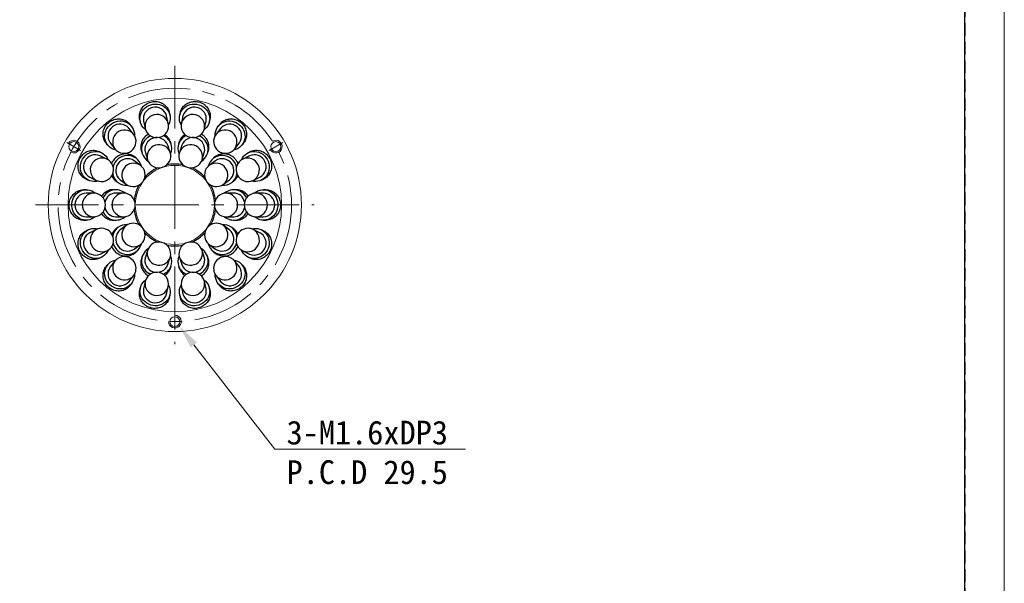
# Model space of a CAD drawing. Header units: millimetres. Extents: x -201 to 202, y 143 to 428.
# Tile 4 of 6: x 77 to 202, y 285 to 356. Entities that reach past the tile are written whole.
import ezdxf
from ezdxf import colors
from ezdxf.entities.mleader import LeaderData, LeaderLine
from ezdxf.math import Vec2, Vec3

# ---------------------------------------------------------------- set-up
doc = ezdxf.new("R2010")
doc.units = ezdxf.units.MM
doc.header["$LTSCALE"] = 0.25
doc.linetypes.add('CENTER', pattern=[50.8, 31.75, -6.35, 6.35, -6.35])
doc.linetypes.add('HIDDEN', pattern=[9.525, 6.35, -3.175])
for name, color, linetype, lineweight in [('BASE', 7, 'Continuous', 20), ('CENTER', 1, 'CENTER', 9), ('COVER', 7, 'Continuous', 20), ('DIMENSION', 6, 'Continuous', 9)]:
    doc.layers.add(name, color=color, linetype=linetype, lineweight=lineweight)
doc.layers.add('EMPTY LINE', color=252, linetype='Continuous', lineweight=0, plot=False)
doc.layers.add('FORM', color=7, linetype='Continuous')
doc.layers.add('PCB ASSY', color=7, linetype='Continuous')
doc.styles.add('VS Standard', font='msgothic.ttc', dxfattribs={"height": 3})

msp = doc.modelspace()

# ---------------------------------------------------------------- linework, layer by layer
at = {"layer": 'BASE'}
for centre, radius in [((96.622, 333.082), 16), ((96.622, 333.082), 13.5), ((83.848, 340.457), 0.625), ((109.396, 340.457), 0.625), ((96.622, 318.332), 0.625)]:
    msp.add_circle(centre, radius, dxfattribs=at)
for centre, start, end in [((83.848, 340.457), 240.72759, 150), ((109.396, 340.457), 209.99999, 120.72758), ((96.622, 318.332), 179.27241, 90)]:
    msp.add_arc(centre, 0.8, start, end, dxfattribs=at)
at = {"layer": 'CENTER'}
for p, q in [((96.622, 350.682), (96.622, 315.482)), ((96.622, 350.682), (96.622, 315.482)), ((82.982, 340.957), (84.714, 339.957)), ((110.262, 340.957), (108.53, 339.957)), ((79.022, 333.082), (114.222, 333.082)), ((79.022, 333.082), (114.222, 333.082)), ((96.622, 317.332), (96.622, 319.332))]:
    msp.add_line(p, q, dxfattribs=at)
msp.add_circle((96.622, 333.082), 14.75, dxfattribs=at)
at = {"layer": 'COVER'}
msp.add_circle((96.622, 333.082), 5, dxfattribs=at)
at = {"layer": 'EMPTY LINE'}
msp.add_line((201.5, 142.75), (201.5, 427.75), dxfattribs=at)
at = {"layer": 'FORM', "linetype": 'HIDDEN'}
msp.add_lwpolyline([(-196.5, 422.75), (196.5, 422.75), (196.5, 147.75), (-196.5, 147.75)], close=True, dxfattribs=at)
at = {"layer": 'FORM'}
msp.add_lwpolyline([(-196.5, 422.75), (-196.5, 147.75), (-78.5, 147.75), (-78.5, 159.75), (16.5, 159.75), (16.5, 177.25), (196.5, 177.25), (196.5, 422.75), (-196.5, 422.75)], close=True, dxfattribs=at)
at = {"layer": 'PCB ASSY'}
for p, q in [((92.179, 343.899), (92.25, 343.587)), ((92.664, 343.682), (92.874, 342.761)), ((95.799, 343.428), (95.589, 344.349)), ((96.003, 344.444), (95.932, 344.755)), ((97.312, 344.755), (97.241, 344.444)), ((97.655, 344.349), (97.445, 343.428)), ((100.37, 342.761), (100.58, 343.682)), ((100.994, 343.587), (101.065, 343.899)), ((91.392, 342.046), (90.803, 342.785)), ((90.873, 343.374), (90.931, 343.297)), ((91.135, 343.05), (90.936, 343.3)), ((102.441, 342.785), (101.852, 342.046)), ((102.308, 343.3), (102.109, 343.05)), ((95.538, 341.838), (95.339, 341.984)), ((87.926, 340.899), (88.125, 340.65)), ((88.457, 340.915), (89.046, 340.176)), ((92.393, 339.868), (92.489, 339.572)), ((96.039, 339.732), (95.747, 340.63)), ((96.151, 340.762), (96.055, 341.057)), ((97.189, 341.057), (97.093, 340.762)), ((97.497, 340.63), (97.205, 339.732)), ((100.755, 339.572), (100.851, 339.868)), ((104.198, 340.176), (104.787, 340.915)), ((105.119, 340.65), (105.318, 340.9)), ((87.353, 339.682), (87.066, 339.821)), ((88.02, 338.889), (87.169, 339.299)), ((91.727, 339.018), (91.475, 339.201)), ((92.242, 338.119), (91.477, 338.674)), ((92.893, 339.703), (93.185, 338.805)), ((100.059, 338.805), (100.351, 339.703)), ((101.767, 338.674), (101.002, 338.119)), ((101.769, 339.201), (101.517, 339.018)), ((106.075, 339.299), (105.224, 338.889)), ((106.178, 339.821), (105.891, 339.682)), ((85.395, 336.352), (85.683, 336.214)), ((85.867, 336.597), (86.719, 336.187)), ((89.714, 336.247), (90.478, 335.692)), ((102.766, 335.692), (103.53, 336.247)), ((106.525, 336.187), (107.377, 336.597)), ((107.561, 336.214), (107.849, 336.352)), ((85.407, 335.007), (85.088, 335.007)), ((89.173, 335.007), (88.862, 335.007)), ((89.213, 336.086), (89.464, 335.903)), ((103.78, 335.903), (104.031, 336.086)), ((104.382, 335.007), (104.071, 335.007)), ((108.156, 335.007), (107.837, 335.007)), ((86.352, 334.582), (85.407, 334.582)), ((90.118, 334.582), (89.173, 334.582)), ((104.071, 334.582), (103.126, 334.582)), ((105.884, 334.171), (105.725, 334.393)), ((107.837, 334.582), (106.892, 334.582)), ((83.258, 333.082), (83.122, 333.082)), ((83.258, 333.08), (83.122, 333.08)), ((85.088, 331.157), (85.407, 331.157)), ((85.407, 331.582), (86.352, 331.582)), ((88.862, 331.157), (89.173, 331.157)), ((89.173, 331.582), (90.118, 331.582)), ((103.126, 331.582), (104.071, 331.582)), ((104.071, 331.157), (104.382, 331.157)), ((106.892, 331.582), (107.837, 331.582)), ((107.837, 331.157), (108.156, 331.157)), ((85.683, 329.951), (85.395, 329.812)), ((86.719, 329.978), (85.867, 329.568)), ((89.464, 330.261), (89.212, 330.078)), ((90.478, 330.473), (89.714, 329.917)), ((103.53, 329.917), (102.766, 330.473)), ((104.031, 330.078), (103.78, 330.261)), ((107.377, 329.568), (106.525, 329.978)), ((107.849, 329.812), (107.561, 329.951)), ((91.477, 327.49), (92.242, 328.045)), ((101.002, 328.045), (101.767, 327.49)), ((87.065, 326.343), (87.353, 326.482)), ((87.169, 326.865), (88.02, 327.275)), ((91.476, 326.964), (91.727, 327.146)), ((92.489, 326.592), (92.393, 326.297)), ((93.185, 327.36), (92.893, 326.461)), ((95.747, 325.534), (96.039, 326.433)), ((97.205, 326.433), (97.497, 325.534)), ((100.351, 326.461), (100.059, 327.36)), ((100.851, 326.297), (100.755, 326.592)), ((101.517, 327.146), (101.769, 326.964)), ((105.224, 327.275), (106.075, 326.865)), ((105.891, 326.482), (106.178, 326.343)), ((88.125, 325.514), (87.926, 325.265)), ((89.046, 325.988), (88.457, 325.249)), ((96.055, 325.107), (96.151, 325.403)), ((97.093, 325.403), (97.189, 325.107)), ((104.787, 325.249), (104.198, 325.988)), ((105.318, 325.265), (105.119, 325.514)), ((90.803, 323.379), (91.392, 324.118)), ((101.852, 324.118), (102.441, 323.379)), ((90.936, 322.864), (91.135, 323.114)), ((92.25, 322.577), (92.179, 322.266)), ((92.874, 323.404), (92.664, 322.483)), ((95.589, 321.815), (95.799, 322.736)), ((97.445, 322.736), (97.655, 321.815)), ((100.58, 322.483), (100.37, 323.404)), ((101.065, 322.266), (100.994, 322.577)), ((102.109, 323.114), (102.308, 322.864)), ((95.932, 321.409), (96.003, 321.72)), ((97.241, 321.72), (97.312, 321.409))]:
    msp.add_line(p, q, dxfattribs=at)
at = {"layer": 'PCB ASSY', "flags": 128}
for points in [[(92.935, 342.561), (92.735, 342.73), (92.557, 342.93), (92.413, 343.154), (92.305, 343.397), (92.236, 343.652), (92.208, 343.915), (92.22, 344.181), (92.273, 344.442), (92.366, 344.695), (92.496, 344.933), (92.66, 345.152), (92.856, 345.346), (93.079, 345.513), (93.325, 345.647), (93.587, 345.746), (93.861, 345.809), (94.141, 345.833), (94.42, 345.819), (94.693, 345.766), (94.954, 345.676), (95.198, 345.55), (95.418, 345.392), (95.611, 345.204), (95.773, 344.991), (95.899, 344.758), (95.987, 344.508), (96.036, 344.248), (96.044, 343.983), (96.011, 343.719), (95.939, 343.461), (95.831, 343.223)], [(97.413, 343.223), (97.305, 343.461), (97.233, 343.719), (97.2, 343.983), (97.208, 344.248), (97.257, 344.508), (97.345, 344.758), (97.471, 344.991), (97.633, 345.204), (97.826, 345.392), (98.046, 345.55), (98.29, 345.676), (98.551, 345.766), (98.824, 345.819), (99.103, 345.833), (99.383, 345.809), (99.657, 345.746), (99.919, 345.647), (100.165, 345.513), (100.388, 345.346), (100.584, 345.152), (100.748, 344.933), (100.878, 344.695), (100.971, 344.442), (101.024, 344.181), (101.036, 343.915), (101.008, 343.652), (100.939, 343.397), (100.831, 343.154), (100.687, 342.93), (100.509, 342.73), (100.309, 342.561)], [(89.187, 340.023), (88.934, 340.088), (88.687, 340.191), (88.46, 340.331), (88.257, 340.502), (88.085, 340.702), (87.945, 340.927), (87.841, 341.172), (87.775, 341.43), (87.748, 341.698), (87.762, 341.969), (87.816, 342.238), (87.908, 342.498), (88.037, 342.745), (88.2, 342.972), (88.393, 343.175), (88.613, 343.351), (88.854, 343.494), (89.112, 343.602), (89.381, 343.673), (89.655, 343.705), (89.929, 343.697), (90.196, 343.651), (90.452, 343.565), (90.689, 343.443), (90.905, 343.288), (91.093, 343.101), (91.249, 342.888), (91.372, 342.653), (91.457, 342.401), (91.503, 342.137), (91.51, 341.875)], [(101.734, 341.875), (101.741, 342.137), (101.787, 342.401), (101.872, 342.653), (101.995, 342.888), (102.151, 343.101), (102.339, 343.288), (102.555, 343.443), (102.792, 343.565), (103.048, 343.651), (103.315, 343.697), (103.589, 343.705), (103.863, 343.673), (104.132, 343.602), (104.39, 343.494), (104.631, 343.351), (104.851, 343.175), (105.044, 342.972), (105.207, 342.745), (105.336, 342.498), (105.428, 342.238), (105.482, 341.969), (105.496, 341.698), (105.469, 341.43), (105.403, 341.172), (105.299, 340.927), (105.159, 340.702), (104.987, 340.502), (104.784, 340.331), (104.557, 340.191), (104.31, 340.088), (104.057, 340.023)], [(86.912, 336.109), (86.656, 336.058), (86.388, 336.044), (86.123, 336.071), (85.866, 336.138), (85.624, 336.243), (85.4, 336.385), (85.2, 336.56), (85.029, 336.765), (84.889, 336.995), (84.784, 337.245), (84.715, 337.51), (84.686, 337.785), (84.695, 338.063), (84.743, 338.338), (84.829, 338.605), (84.951, 338.859), (85.106, 339.092), (85.292, 339.302), (85.503, 339.482), (85.736, 339.63), (85.986, 339.742), (86.247, 339.816), (86.514, 339.85), (86.781, 339.843), (87.043, 339.796), (87.293, 339.71), (87.527, 339.586), (87.739, 339.427), (87.925, 339.237), (88.081, 339.019), (88.201, 338.786)], [(105.043, 338.786), (105.163, 339.019), (105.319, 339.237), (105.505, 339.427), (105.717, 339.586), (105.951, 339.71), (106.201, 339.796), (106.463, 339.843), (106.73, 339.85), (106.997, 339.816), (107.258, 339.742), (107.508, 339.63), (107.741, 339.482), (107.953, 339.302), (108.138, 339.092), (108.293, 338.859), (108.415, 338.605), (108.501, 338.338), (108.549, 338.063), (108.558, 337.785), (108.529, 337.51), (108.46, 337.245), (108.355, 336.995), (108.215, 336.765), (108.044, 336.56), (107.844, 336.385), (107.62, 336.243), (107.378, 336.138), (107.121, 336.071), (106.856, 336.044), (106.588, 336.058), (106.332, 336.109)], [(86.56, 331.597), (86.351, 331.439), (86.116, 331.31), (85.866, 331.22), (85.606, 331.169), (85.341, 331.158), (85.078, 331.189), (84.822, 331.26), (84.579, 331.37), (84.353, 331.517), (84.15, 331.696), (83.973, 331.906), (83.827, 332.14), (83.715, 332.394), (83.639, 332.664), (83.6, 332.942), (83.6, 333.223), (83.639, 333.501), (83.715, 333.77), (83.827, 334.024), (83.973, 334.259), (84.15, 334.468), (84.353, 334.648), (84.579, 334.794), (84.822, 334.904), (85.078, 334.975), (85.341, 335.006), (85.606, 334.996), (85.866, 334.945), (86.116, 334.854), (86.351, 334.725), (86.56, 334.568)], [(106.684, 334.568), (106.893, 334.725), (107.128, 334.854), (107.378, 334.945), (107.638, 334.996), (107.903, 335.006), (108.166, 334.975), (108.422, 334.904), (108.665, 334.794), (108.891, 334.648), (109.094, 334.468), (109.271, 334.259), (109.417, 334.024), (109.529, 333.77), (109.605, 333.501), (109.644, 333.223), (109.644, 332.942), (109.605, 332.664), (109.529, 332.394), (109.417, 332.14), (109.271, 331.906), (109.094, 331.696), (108.891, 331.517), (108.665, 331.37), (108.422, 331.26), (108.166, 331.189), (107.903, 331.158), (107.638, 331.169), (107.378, 331.22), (107.128, 331.31), (106.893, 331.439), (106.684, 331.597)], [(88.201, 327.378), (88.081, 327.145), (87.925, 326.928), (87.739, 326.737), (87.527, 326.578), (87.293, 326.454), (87.043, 326.368), (86.781, 326.321), (86.514, 326.314), (86.247, 326.348), (85.986, 326.422), (85.736, 326.534), (85.503, 326.682), (85.292, 326.862), (85.106, 327.072), (84.951, 327.306), (84.829, 327.559), (84.743, 327.826), (84.695, 328.102), (84.686, 328.38), (84.715, 328.654), (84.784, 328.919), (84.889, 329.169), (85.029, 329.399), (85.2, 329.604), (85.4, 329.779), (85.624, 329.921), (85.866, 330.026), (86.123, 330.093), (86.388, 330.12), (86.656, 330.106), (86.912, 330.055)], [(106.332, 330.055), (106.588, 330.106), (106.856, 330.12), (107.121, 330.093), (107.378, 330.026), (107.62, 329.921), (107.844, 329.779), (108.044, 329.604), (108.215, 329.399), (108.355, 329.169), (108.46, 328.919), (108.529, 328.654), (108.558, 328.38), (108.549, 328.102), (108.501, 327.826), (108.415, 327.559), (108.293, 327.306), (108.138, 327.072), (107.953, 326.862), (107.741, 326.682), (107.508, 326.534), (107.258, 326.422), (106.997, 326.348), (106.73, 326.314), (106.463, 326.321), (106.201, 326.368), (105.951, 326.454), (105.717, 326.578), (105.505, 326.737), (105.319, 326.928), (105.163, 327.145), (105.043, 327.378)], [(91.51, 324.289), (91.503, 324.028), (91.457, 323.764), (91.372, 323.511), (91.249, 323.276), (91.093, 323.063), (90.905, 322.877), (90.689, 322.721), (90.452, 322.599), (90.196, 322.514), (89.929, 322.467), (89.655, 322.459), (89.381, 322.491), (89.112, 322.562), (88.854, 322.67), (88.613, 322.814), (88.393, 322.989), (88.2, 323.192), (88.037, 323.42), (87.908, 323.666), (87.816, 323.926), (87.762, 324.195), (87.748, 324.466), (87.775, 324.734), (87.841, 324.993), (87.945, 325.237), (88.085, 325.462), (88.257, 325.662), (88.46, 325.834), (88.687, 325.973), (88.934, 326.077), (89.187, 326.141)], [(104.057, 326.141), (104.31, 326.077), (104.557, 325.973), (104.784, 325.834), (104.987, 325.662), (105.159, 325.462), (105.299, 325.237), (105.403, 324.993), (105.469, 324.734), (105.496, 324.466), (105.482, 324.195), (105.428, 323.926), (105.336, 323.666), (105.207, 323.42), (105.044, 323.192), (104.851, 322.989), (104.631, 322.814), (104.39, 322.67), (104.132, 322.562), (103.863, 322.491), (103.589, 322.459), (103.315, 322.467), (103.048, 322.514), (102.792, 322.599), (102.555, 322.721), (102.339, 322.877), (102.151, 323.063), (101.995, 323.276), (101.872, 323.511), (101.787, 323.764), (101.741, 324.028), (101.734, 324.289)], [(95.831, 322.942), (95.939, 322.703), (96.011, 322.445), (96.044, 322.181), (96.036, 321.916), (95.987, 321.656), (95.899, 321.407), (95.773, 321.173), (95.611, 320.96), (95.418, 320.772), (95.198, 320.614), (94.954, 320.489), (94.693, 320.399), (94.42, 320.346), (94.141, 320.331), (93.861, 320.356), (93.587, 320.418), (93.325, 320.518), (93.079, 320.652), (92.856, 320.818), (92.66, 321.012), (92.496, 321.231), (92.366, 321.469), (92.273, 321.722), (92.22, 321.984), (92.208, 322.249), (92.236, 322.512), (92.305, 322.768), (92.413, 323.01), (92.557, 323.234), (92.735, 323.435), (92.935, 323.603)], [(100.309, 323.603), (100.509, 323.435), (100.687, 323.234), (100.831, 323.01), (100.939, 322.768), (101.008, 322.512), (101.036, 322.249), (101.024, 321.984), (100.971, 321.722), (100.878, 321.469), (100.748, 321.231), (100.584, 321.012), (100.388, 320.818), (100.165, 320.652), (99.919, 320.518), (99.657, 320.418), (99.383, 320.356), (99.103, 320.331), (98.824, 320.346), (98.551, 320.399), (98.29, 320.489), (98.046, 320.614), (97.826, 320.772), (97.633, 320.96), (97.471, 321.173), (97.345, 321.407), (97.257, 321.656), (97.208, 321.916), (97.2, 322.181), (97.233, 322.445), (97.305, 322.703), (97.413, 322.942)]]:
    msp.add_lwpolyline(points, dxfattribs=at)
at = {"layer": 'PCB ASSY'}
for centre, radius, start, end in [((94.142, 343.946), 1.502, 15.57549, 190.13879), ((99.102, 343.946), 1.502, 349.86121, 164.42451), ((94.353, 343.025), 1.502, 15.57549, 190.13879), ((98.891, 343.025), 1.502, 349.86121, 164.42451), ((89.674, 341.794), 1.502, 41.28978, 215.85308), ((90.263, 341.056), 1.502, 41.28978, 215.85308), ((94.337, 343.094), 1.5, 192.85714, 12.85714), ((98.907, 343.094), 1.5, 167.14286, 347.14286), ((102.981, 341.056), 1.502, 324.14692, 138.71022), ((103.57, 341.794), 1.502, 324.14692, 138.71022), ((90.219, 341.111), 1.5, 218.57143, 38.57143), ((94.216, 340.138), 1.799, 111.46974, 238.01287), ((94.342, 340.099), 1.502, 20.71835, 195.28165), ((94.492, 340.224), 1.741, 336.49549, 67.70694), ((98.754, 340.223), 1.743, 112.35508, 203.44249), ((98.902, 340.099), 1.502, 344.71835, 159.28165), ((99.038, 340.139), 1.795, 301.69734, 68.82005), ((103.025, 341.111), 1.5, 141.42857, 321.42857), ((94.634, 339.2), 1.502, 20.71835, 195.28165), ((98.61, 339.2), 1.502, 344.71835, 159.28165), ((86.582, 337.917), 1.502, 67.00406, 241.56736), ((87.434, 337.507), 1.502, 67.00406, 241.56736), ((87.369, 337.538), 1.5, 244.28571, 64.28571), ((90.622, 337.499), 1.844, 15.29211, 167.27051), ((90.653, 337.419), 1.502, 56.71835, 231.28165), ((94.612, 339.268), 1.5, 198, 18), ((98.632, 339.268), 1.5, 162, 342), ((102.622, 337.499), 1.844, 12.72949, 164.70789), ((102.591, 337.419), 1.502, 308.71835, 123.28165), ((105.875, 337.538), 1.5, 115.71429, 295.71429), ((105.81, 337.507), 1.502, 298.43264, 112.99594), ((106.662, 337.917), 1.502, 298.43264, 112.99594), ((91.418, 336.863), 1.502, 56.71835, 231.28165), ((91.36, 336.905), 1.5, 234, 54), ((96.622, 333.082), 5.174, 114.84458, 137.15542), ((96.622, 333.082), 5.174, 78.84458, 101.15542), ((96.622, 333.082), 5.174, 42.84458, 65.15542), ((101.884, 336.905), 1.5, 126, 306), ((101.826, 336.863), 1.502, 308.71835, 123.28165), ((90.486, 337.311), 1.737, 189.88768, 275.56657), ((102.758, 337.311), 1.737, 264.43343, 350.11232), ((89.168, 333.239), 1.762, 48.95337, 155.58798), ((96.622, 333.082), 5.174, 150.84458, 173.15542), ((96.622, 333.082), 5.174, 6.84458, 29.15542), ((104.075, 333.237), 1.763, 24.4736, 130.98505), ((85.479, 333.082), 1.502, 92.71835, 267.28165), ((86.424, 333.082), 1.502, 92.71835, 267.28165), ((86.352, 333.082), 1.5, 270, 90), ((89.202, 333.153), 1.429, 91.18264, 167.78616), ((90.189, 333.082), 1.502, 92.71835, 267.28165), ((90.118, 333.082), 1.5, 270, 90), ((103.126, 333.082), 1.5, 90, 270), ((103.055, 333.082), 1.502, 272.71835, 87.28165), ((104.039, 333.149), 1.433, 12.32945, 88.70175), ((106.892, 333.082), 1.5, 90, 270), ((106.82, 333.082), 1.502, 272.71835, 87.28165), ((107.765, 333.082), 1.502, 272.71835, 87.28165), ((85.303, 333.082), 2.045, 180, 180.06535), ((89.205, 333.015), 1.433, 192.32945, 268.70175), ((96.622, 333.082), 5.174, 186.84458, 209.15542), ((96.622, 333.082), 5.174, 330.84458, 353.15542), ((104.042, 333.011), 1.429, 271.18264, 347.78616), ((89.169, 332.928), 1.763, 204.4736, 310.98505), ((104.076, 332.925), 1.762, 228.95337, 335.58798), ((87.434, 328.657), 1.502, 118.43264, 292.99594), ((87.369, 328.626), 1.5, 90, 115.71429), ((87.369, 328.626), 1.5, 295.71429, 90), ((90.486, 328.854), 1.737, 84.43343, 170.11232), ((90.653, 328.745), 1.502, 128.71835, 303.28165), ((91.418, 329.301), 1.502, 128.71835, 303.28165), ((91.36, 329.259), 1.5, 90, 126), ((91.36, 329.259), 1.5, 306, 90), ((101.884, 329.259), 1.5, 90, 234), ((101.826, 329.301), 1.502, 236.71835, 51.28165), ((102.591, 328.745), 1.502, 236.71835, 51.28165), ((101.884, 329.259), 1.5, 54, 90), ((102.758, 328.854), 1.737, 9.88768, 95.56657), ((105.875, 328.626), 1.5, 90, 244.28571), ((105.81, 328.657), 1.502, 247.00406, 61.56736), ((105.875, 328.626), 1.5, 64.28571, 90), ((86.582, 328.247), 1.502, 118.43264, 292.99594), ((96.622, 333.082), 5.174, 222.84458, 245.15542), ((96.622, 333.082), 5.174, 294.84458, 317.15542), ((106.662, 328.247), 1.502, 247.00406, 61.56736), ((90.622, 328.665), 1.844, 192.72949, 344.70789), ((94.206, 326.025), 1.795, 121.69734, 248.82005), ((94.612, 326.896), 1.5, 90, 162), ((94.612, 326.896), 1.5, 342, 90), ((96.622, 333.082), 5.174, 258.84458, 281.15542), ((98.632, 326.896), 1.5, 90, 198), ((98.632, 326.896), 1.5, 18, 90), ((99.028, 326.026), 1.799, 291.46974, 58.01287), ((102.622, 328.665), 1.844, 195.29211, 347.27051), ((90.219, 325.053), 1.5, 90, 141.42857), ((90.219, 325.053), 1.5, 321.42857, 90), ((94.342, 326.065), 1.502, 164.71835, 339.28165), ((94.634, 326.964), 1.502, 164.71835, 339.28165), ((94.49, 325.941), 1.743, 292.35508, 23.44249), ((98.752, 325.94), 1.741, 156.49549, 247.70694), ((98.61, 326.964), 1.502, 200.71835, 15.28165), ((98.902, 326.065), 1.502, 200.71835, 15.28165), ((103.025, 325.053), 1.5, 90, 218.57143), ((103.025, 325.053), 1.5, 38.57143, 90), ((89.674, 324.37), 1.502, 144.14692, 318.71022), ((90.263, 325.109), 1.502, 144.14692, 318.71022), ((102.981, 325.109), 1.502, 221.28978, 35.85308), ((103.57, 324.37), 1.502, 221.28978, 35.85308), ((94.337, 323.07), 1.5, 90, 167.14286), ((94.337, 323.07), 1.5, 347.14286, 90), ((98.907, 323.07), 1.5, 90, 192.85714), ((98.907, 323.07), 1.5, 12.85714, 90), ((94.142, 322.218), 1.502, 169.86121, 344.42451), ((94.353, 323.139), 1.502, 169.86121, 344.42451), ((98.891, 323.139), 1.502, 195.57549, 10.13879), ((99.102, 322.218), 1.502, 195.57549, 10.13879)]:
    msp.add_arc(centre, radius, start, end, dxfattribs=at)
for points, knots in [([(92.181, 343.899), (92.178, 343.91), (92.145, 344.017), (92.131, 344.235), (92.145, 344.541), (92.219, 344.847), (92.342, 345.135), (92.516, 345.403), (92.732, 345.639), (92.988, 345.839), (93.271, 345.994), (93.58, 346.103), (93.899, 346.161), (94.225, 346.166), (94.544, 346.119), (94.851, 346.02), (95.164, 345.863), (95.345, 345.706), (95.446, 345.619)], [0, 0, 0, 0, 0.0072909, 0.0712966, 0.1371564, 0.201204, 0.2671043, 0.3312308, 0.3972161, 0.4613515, 0.5273502, 0.5914243, 0.6573593, 0.7213884, 0.7872729, 0.8513321, 0.9172453, 1, 1, 1, 1]), ([(97.318, 344.754), (97.327, 344.799), (97.355, 344.945), (97.459, 345.175), (97.625, 345.438), (97.837, 345.668), (98.088, 345.862), (98.369, 346.011), (98.676, 346.113), (98.994, 346.164), (99.321, 346.163), (99.641, 346.11), (99.95, 346.004), (100.264, 345.84), (100.448, 345.679), (100.551, 345.589)], [0, 0, 0, 0, 0.0350626, 0.1146858, 0.1920727, 0.2716983, 0.3491833, 0.4289123, 0.5064433, 0.5862256, 0.6637012, 0.743428, 0.8208306, 0.9004778, 1, 1, 1, 1]), ([(95.446, 345.619), (95.516, 345.543), (95.658, 345.39), (95.81, 345.122), (95.902, 344.907), (95.922, 344.781), (95.927, 344.754)], [0, 0, 0, 0, 0.3032917, 0.6153705, 0.9186651, 1, 1, 1, 1]), ([(100.551, 345.589), (100.622, 345.512), (100.767, 345.355), (100.928, 345.082), (101.044, 344.788), (101.105, 344.484), (101.117, 344.182), (101.08, 343.991), (101.063, 343.899)], [0, 0, 0, 0, 0.1670358, 0.338916, 0.5059516, 0.6778331, 0.8448242, 1, 1, 1, 1]), ([(87.926, 340.9), (87.924, 340.902), (87.851, 340.979), (87.747, 341.162), (87.622, 341.445), (87.553, 341.749), (87.536, 342.064), (87.572, 342.379), (87.662, 342.689), (87.801, 342.979), (87.988, 343.246), (88.214, 343.479), (88.476, 343.673), (88.764, 343.822), (89.073, 343.922), (89.39, 343.97), (89.711, 343.965), (90.021, 343.908), (90.316, 343.798), (90.613, 343.63), (90.78, 343.465), (90.873, 343.374)], [0, 0, 0, 0, 0.0016384, 0.0569762, 0.1107377, 0.1660548, 0.2198794, 0.275262, 0.3291324, 0.3845664, 0.4384106, 0.4938194, 0.5476085, 0.6029583, 0.6567376, 0.7120739, 0.7659012, 0.821287, 0.875157, 0.9305904, 1, 1, 1, 1]), ([(102.312, 343.297), (102.363, 343.359), (102.478, 343.498), (102.706, 343.673), (102.978, 343.821), (103.277, 343.921), (103.589, 343.97), (103.911, 343.965), (104.227, 343.908), (104.533, 343.798), (104.846, 343.629), (105.03, 343.463), (105.132, 343.371)], [0, 0, 0, 0, 0.0780208, 0.1759724, 0.2767589, 0.3748151, 0.4757092, 0.5738626, 0.6748639, 0.7729853, 0.8739581, 1, 1, 1, 1]), ([(105.132, 343.371), (105.203, 343.292), (105.348, 343.131), (105.51, 342.852), (105.629, 342.551), (105.694, 342.24), (105.707, 341.922), (105.666, 341.612), (105.571, 341.315), (105.454, 341.075), (105.351, 340.949), (105.313, 340.904)], [0, 0, 0, 0, 0.1148643, 0.2330624, 0.3479259, 0.4661156, 0.5810642, 0.6993445, 0.814318, 0.9326325, 1, 1, 1, 1]), ([(93.289, 342.042), (93.242, 342.017), (93.1, 341.94), (92.894, 341.765), (92.679, 341.527), (92.509, 341.255), (92.387, 340.962), (92.317, 340.655), (92.302, 340.343), (92.329, 340.077), (92.381, 339.925), (92.4, 339.87)], [0, 0, 0, 0, 0.0615048, 0.1851936, 0.3088837, 0.4327825, 0.5566816, 0.680792, 0.804901, 0.9289294, 1, 1, 1, 1]), ([(96.05, 341.056), (96.025, 341.13), (95.966, 341.3), (95.802, 341.573), (95.633, 341.742), (95.538, 341.838)], [0, 0, 0, 0, 0.2513144, 0.5773584, 1, 1, 1, 1]), ([(97.917, 341.994), (97.843, 341.942), (97.682, 341.831), (97.478, 341.611), (97.31, 341.352), (97.214, 341.163), (97.191, 341.06), (97.19, 341.057)], [0, 0, 0, 0, 0.2200648, 0.4773565, 0.7346478, 0.9919356, 1, 1, 1, 1]), ([(100.337, 341.768), (100.256, 341.84), (100.141, 341.943), (100.004, 342.016), (99.963, 342.038)], [0, 0, 0, 0, 0.6972918, 1, 1, 1, 1]), ([(100.845, 339.87), (100.856, 339.899), (100.904, 340.024), (100.937, 340.261), (100.937, 340.57), (100.882, 340.88), (100.773, 341.176), (100.602, 341.485), (100.433, 341.666), (100.337, 341.768)], [0, 0, 0, 0, 0.0469554, 0.1978458, 0.3488101, 0.499776, 0.6511549, 0.8025336, 1, 1, 1, 1]), ([(85.398, 336.358), (85.349, 336.38), (85.207, 336.445), (85, 336.605), (84.784, 336.829), (84.61, 337.088), (84.481, 337.379), (84.402, 337.687), (84.374, 338.009), (84.4, 338.331), (84.478, 338.648), (84.605, 338.946), (84.779, 339.223), (84.994, 339.464), (85.246, 339.668), (85.523, 339.826), (85.823, 339.936), (86.132, 339.993), (86.446, 339.997), (86.749, 339.942), (86.958, 339.88), (87.055, 339.824), (87.064, 339.819)], [0, 0, 0, 0, 0.0281318, 0.0825105, 0.135366, 0.1897504, 0.2426732, 0.2971288, 0.3500803, 0.4045695, 0.4574812, 0.5119302, 0.5647932, 0.619189, 0.6720588, 0.7264587, 0.7793818, 0.8338379, 0.8867897, 0.9412793, 0.9941888, 1, 1, 1, 1]), ([(106.18, 339.818), (106.258, 339.853), (106.43, 339.93), (106.718, 339.987), (107.03, 339.999), (107.341, 339.956), (107.644, 339.859), (107.957, 339.703), (108.144, 339.542), (108.249, 339.453)], [0, 0, 0, 0, 0.1175221, 0.2597536, 0.3980409, 0.5403285, 0.6787916, 0.821267, 1, 1, 1, 1]), ([(91.472, 339.195), (91.423, 339.232), (91.292, 339.329), (91.045, 339.436), (90.746, 339.518), (90.432, 339.545), (90.116, 339.519), (89.805, 339.44), (89.51, 339.31), (89.239, 339.131), (88.998, 338.912), (88.801, 338.654), (88.679, 338.453), (88.638, 338.336), (88.633, 338.32)], [0, 0, 0, 0, 0.0554931, 0.1483409, 0.2411899, 0.3342024, 0.4272152, 0.5204213, 0.6136267, 0.7067803, 0.7999332, 0.892896, 0.985859, 1, 1, 1, 1]), ([(104.197, 338.95), (104.117, 339.023), (103.959, 339.17), (103.681, 339.337), (103.383, 339.458), (103.071, 339.528), (102.754, 339.544), (102.441, 339.508), (102.144, 339.415), (101.917, 339.31), (101.805, 339.221), (101.773, 339.195)], [0, 0, 0, 0, 0.1189038, 0.2378086, 0.3567035, 0.4755993, 0.5946681, 0.7137363, 0.8328642, 0.9519905, 1, 1, 1, 1]), ([(104.61, 338.329), (104.609, 338.331), (104.575, 338.435), (104.448, 338.655), (104.287, 338.843), (104.197, 338.95)], [0, 0, 0, 0, 0.0075361, 0.440793, 1, 1, 1, 1]), ([(108.249, 339.453), (108.322, 339.376), (108.47, 339.22), (108.64, 338.943), (108.768, 338.643), (108.845, 338.328), (108.87, 338.004), (108.842, 337.685), (108.762, 337.375), (108.633, 337.087), (108.458, 336.825), (108.242, 336.604), (108.035, 336.444), (107.895, 336.381), (107.846, 336.359)], [0, 0, 0, 0, 0.0855855, 0.1736524, 0.2592382, 0.3473066, 0.4328883, 0.5209475, 0.6066078, 0.6947482, 0.7804732, 0.8686865, 0.9543658, 1, 1, 1, 1]), ([(88.652, 336.778), (88.692, 336.697), (88.778, 336.522), (88.969, 336.295), (89.118, 336.144), (89.209, 336.089), (89.213, 336.087)], [0, 0, 0, 0, 0.2972577, 0.6413529, 0.9854434, 1, 1, 1, 1]), ([(104.03, 336.087), (104.106, 336.147), (104.262, 336.269), (104.448, 336.509), (104.563, 336.685), (104.599, 336.785), (104.599, 336.786)], [0, 0, 0, 0, 0.3181355, 0.6567303, 0.9953294, 1, 1, 1, 1]), ([(83.258, 333.082), (83.264, 333.196), (83.274, 333.417), (83.359, 333.738), (83.488, 334.032), (83.664, 334.303), (83.879, 334.536), (84.129, 334.73), (84.405, 334.877), (84.701, 334.97), (84.932, 335.011), (85.061, 335.004), (85.088, 335.002)], [0, 0, 0, 0, 0.1133729, 0.2190911, 0.3278717, 0.4336544, 0.5424986, 0.6483868, 0.7573453, 0.8632329, 0.9721983, 1, 1, 1, 1]), ([(88.862, 335.004), (88.849, 335.005), (88.735, 335.014), (88.517, 334.979), (88.22, 334.894), (87.939, 334.755), (87.686, 334.568), (87.49, 334.375), (87.398, 334.234), (87.364, 334.183)], [0, 0, 0, 0, 0.02195651, 0.19718772, 0.37243942, 0.54769324, 0.72342007, 0.89914687, 1, 1, 1, 1]), ([(105.725, 334.393), (105.651, 334.468), (105.502, 334.619), (105.237, 334.794), (104.951, 334.92), (104.663, 334.995), (104.471, 335.001), (104.382, 335.004)], [0, 0, 0, 0, 0.2053341, 0.4106678, 0.6160132, 0.821356, 1, 1, 1, 1]), ([(108.156, 335.001), (108.189, 335.003), (108.326, 335.01), (108.562, 334.966), (108.857, 334.868), (109.159, 334.707), (109.337, 334.545), (109.436, 334.454)], [0, 0, 0, 0, 0.0708139, 0.2906888, 0.5043636, 0.7242198, 1, 1, 1, 1]), ([(109.436, 334.454), (109.506, 334.376), (109.646, 334.217), (109.804, 333.937), (109.918, 333.632), (109.981, 333.315), (109.993, 332.988), (109.952, 332.666), (109.859, 332.354), (109.718, 332.065), (109.532, 331.803), (109.309, 331.578), (109.051, 331.395), (108.77, 331.259), (108.471, 331.181), (108.263, 331.148), (108.158, 331.158), (108.156, 331.158)], [0, 0, 0, 0, 0.0703182, 0.1426741, 0.2129927, 0.2853536, 0.3556183, 0.4279226, 0.4981563, 0.570424, 0.6407086, 0.7130276, 0.7833784, 0.8557698, 0.9261084, 0.9984918, 1, 1, 1, 1]), ([(85.088, 331.164), (85.05, 331.162), (84.912, 331.156), (84.671, 331.201), (84.379, 331.299), (84.103, 331.451), (83.858, 331.648), (83.645, 331.887), (83.474, 332.158), (83.349, 332.458), (83.272, 332.767), (83.262, 332.979), (83.258, 333.08)], [0, 0, 0, 0, 0.0400963, 0.1458534, 0.2546727, 0.3605183, 0.4694263, 0.5753947, 0.6844361, 0.7903997, 0.8994422, 1, 1, 1, 1]), ([(87.363, 331.978), (87.372, 331.963), (87.435, 331.855), (87.593, 331.685), (87.833, 331.478), (88.106, 331.32), (88.398, 331.212), (88.654, 331.159), (88.809, 331.163), (88.862, 331.164)], [0, 0, 0, 0, 0.0292718, 0.2051054, 0.3809396, 0.5570662, 0.7331911, 0.9091871, 1, 1, 1, 1]), ([(104.382, 331.164), (104.43, 331.163), (104.58, 331.158), (104.831, 331.209), (105.123, 331.312), (105.396, 331.469), (105.639, 331.672), (105.805, 331.85), (105.874, 331.967), (105.889, 331.992)], [0, 0, 0, 0, 0.08222693, 0.2560279, 0.42983124, 0.60402993, 0.77822938, 0.95281232, 1, 1, 1, 1]), ([(89.216, 330.073), (89.165, 330.036), (89.03, 329.94), (88.852, 329.735), (88.715, 329.539), (88.665, 329.412), (88.653, 329.383)], [0, 0, 0, 0, 0.21310107, 0.55448053, 0.89622732, 1, 1, 1, 1]), ([(104.594, 329.384), (104.552, 329.469), (104.462, 329.648), (104.267, 329.877), (104.12, 330.025), (104.032, 330.078), (104.031, 330.078)], [0, 0, 0, 0, 0.31273065, 0.6554211, 0.99810685, 1, 1, 1, 1]), ([(87.063, 326.349), (87.006, 326.321), (86.858, 326.249), (86.594, 326.187), (86.286, 326.163), (85.973, 326.194), (85.669, 326.278), (85.378, 326.413), (85.113, 326.595), (84.878, 326.821), (84.684, 327.08), (84.533, 327.37), (84.431, 327.677), (84.38, 327.999), (84.382, 328.32), (84.436, 328.638), (84.541, 328.936), (84.694, 329.213), (84.889, 329.456), (85.125, 329.657), (85.297, 329.775), (85.394, 329.812), (85.395, 329.812)], [0, 0, 0, 0, 0.03351057, 0.08634898, 0.14071686, 0.19360747, 0.24802856, 0.30097546, 0.35545829, 0.40839356, 0.46286708, 0.51574757, 0.57016309, 0.62302066, 0.67740904, 0.73030524, 0.7847325, 0.83767838, 0.89216002, 0.94509618, 0.99957122, 1, 1, 1, 1]), ([(108.256, 329.539), (108.328, 329.467), (108.475, 329.321), (108.643, 329.057), (108.77, 328.765), (108.846, 328.456), (108.87, 328.133), (108.841, 327.812), (108.759, 327.495), (108.629, 327.198), (108.451, 326.924), (108.234, 326.685), (107.98, 326.484), (107.701, 326.329), (107.4, 326.222), (107.091, 326.17), (106.776, 326.169), (106.475, 326.228), (106.272, 326.289), (106.183, 326.342), (106.179, 326.344)], [0, 0, 0, 0, 0.0579152, 0.1175111, 0.1754259, 0.2350192, 0.2929508, 0.3525648, 0.4104512, 0.4700194, 0.5278536, 0.5873647, 0.6452088, 0.704727, 0.7626301, 0.8222104, 0.8801425, 0.9397573, 0.9976407, 1, 1, 1, 1]), ([(107.846, 329.806), (107.878, 329.793), (108.029, 329.73), (108.156, 329.623), (108.256, 329.539)], [0, 0, 0, 0, 0.2102217, 1, 1, 1, 1]), ([(88.635, 327.844), (88.666, 327.772), (88.74, 327.6), (88.91, 327.357), (89.133, 327.121), (89.391, 326.925), (89.676, 326.774), (89.981, 326.673), (90.296, 326.624), (90.612, 326.628), (90.921, 326.685), (91.209, 326.798), (91.395, 326.895), (91.474, 326.963), (91.475, 326.964)], [0, 0, 0, 0, 0.06772126, 0.16079806, 0.25371224, 0.34662707, 0.43956711, 0.53250805, 0.62563191, 0.71875573, 0.81199342, 0.90522993, 0.99833453, 1, 1, 1, 1]), ([(101.772, 326.968), (101.799, 326.947), (101.905, 326.862), (102.123, 326.757), (102.418, 326.662), (102.729, 326.621), (103.046, 326.633), (103.359, 326.698), (103.659, 326.816), (103.937, 326.982), (104.186, 327.192), (104.396, 327.44), (104.54, 327.664), (104.595, 327.809), (104.612, 327.854)], [0, 0, 0, 0, 0.0311996, 0.1237451, 0.2163405, 0.308937, 0.401787, 0.4946368, 0.5875966, 0.6805554, 0.7733855, 0.8662151, 0.9588683, 1, 1, 1, 1]), ([(92.396, 326.296), (92.37, 326.208), (92.317, 326.021), (92.3, 325.721), (92.333, 325.411), (92.419, 325.108), (92.558, 324.821), (92.742, 324.557), (92.971, 324.331), (93.158, 324.183), (93.273, 324.127), (93.291, 324.118)], [0, 0, 0, 0, 0.1111005, 0.2344744, 0.3580379, 0.4816024, 0.6054903, 0.7293775, 0.8533142, 0.9772497, 1, 1, 1, 1]), ([(99.966, 324.125), (100.046, 324.174), (100.218, 324.28), (100.443, 324.492), (100.64, 324.745), (100.791, 325.026), (100.892, 325.326), (100.942, 325.637), (100.931, 325.947), (100.898, 326.17), (100.854, 326.28), (100.847, 326.295)], [0, 0, 0, 0, 0.1081182, 0.2323381, 0.3567068, 0.4810763, 0.6056938, 0.7303104, 0.8549496, 0.9795871, 1, 1, 1, 1]), ([(90.931, 322.868), (90.909, 322.838), (90.827, 322.725), (90.641, 322.566), (90.381, 322.397), (90.092, 322.278), (89.783, 322.208), (89.466, 322.191), (89.145, 322.227), (88.835, 322.315), (88.539, 322.454), (88.272, 322.637), (88.035, 322.863), (87.84, 323.121), (87.689, 323.408), (87.589, 323.711), (87.54, 324.028), (87.545, 324.342), (87.602, 324.652), (87.714, 324.939), (87.826, 325.145), (87.911, 325.241), (87.93, 325.261)], [0, 0, 0, 0, 0.0193959, 0.0737796, 0.1266315, 0.1810124, 0.2339306, 0.2883813, 0.3413339, 0.3958241, 0.4487411, 0.5031958, 0.5560618, 0.6104611, 0.6633285, 0.7177261, 0.7706454, 0.8250973, 0.8780499, 0.9325402, 0.9854558, 1, 1, 1, 1]), ([(95.339, 324.178), (95.349, 324.183), (95.45, 324.24), (95.615, 324.39), (95.82, 324.625), (95.969, 324.868), (96.026, 325.037), (96.05, 325.109)], [0, 0, 0, 0, 0.0270176, 0.2869424, 0.5471061, 0.8072663, 1, 1, 1, 1]), ([(97.196, 325.109), (97.209, 325.062), (97.252, 324.918), (97.378, 324.695), (97.568, 324.45), (97.751, 324.275), (97.878, 324.198), (97.915, 324.175)], [0, 0, 0, 0, 0.1226814, 0.3796043, 0.6365306, 0.8940425, 1, 1, 1, 1]), ([(105.317, 325.264), (105.321, 325.26), (105.395, 325.181), (105.5, 324.996), (105.624, 324.712), (105.692, 324.408), (105.708, 324.093), (105.67, 323.778), (105.579, 323.469), (105.439, 323.179), (105.252, 322.912), (105.025, 322.681), (104.761, 322.487), (104.473, 322.34), (104.164, 322.241), (103.847, 322.194), (103.526, 322.2), (103.216, 322.259), (102.92, 322.369), (102.655, 322.527), (102.448, 322.695), (102.35, 322.822), (102.314, 322.869)], [0, 0, 0, 0, 0.0027891, 0.0571843, 0.1100449, 0.164436, 0.2173428, 0.2717812, 0.3247324, 0.3792206, 0.4321453, 0.4866079, 0.5394787, 0.5938834, 0.6467452, 0.7011374, 0.7540469, 0.8084882, 0.861439, 0.9159267, 0.9688512, 1, 1, 1, 1]), ([(95.928, 321.41), (95.908, 321.33), (95.863, 321.151), (95.731, 320.892), (95.548, 320.64), (95.322, 320.423), (95.058, 320.244), (94.768, 320.111), (94.455, 320.027), (94.134, 319.994), (93.808, 320.015), (93.491, 320.086), (93.189, 320.209), (92.913, 320.377), (92.668, 320.588), (92.464, 320.833), (92.303, 321.108), (92.193, 321.401), (92.136, 321.709), (92.129, 322), (92.166, 322.184), (92.182, 322.265)], [0, 0, 0, 0, 0.0431329, 0.0975041, 0.1503661, 0.2047571, 0.2576864, 0.3121493, 0.365097, 0.4195827, 0.4724846, 0.5269232, 0.5797814, 0.6341718, 0.6870458, 0.74145, 0.7943787, 0.8488411, 0.9017896, 0.9562763, 1, 1, 1, 1]), ([(101.06, 322.264), (101.067, 322.241), (101.103, 322.121), (101.115, 321.89), (101.093, 321.584), (101.012, 321.28), (100.882, 320.994), (100.702, 320.729), (100.481, 320.498), (100.221, 320.303), (99.934, 320.153), (99.624, 320.051), (99.304, 320), (98.977, 320.001), (98.66, 320.055), (98.355, 320.16), (98.075, 320.311), (97.826, 320.507), (97.616, 320.738), (97.452, 321.003), (97.352, 321.23), (97.325, 321.371), (97.318, 321.41)], [0, 0, 0, 0, 0.0128674, 0.065706, 0.1200749, 0.1729531, 0.2273609, 0.2803025, 0.3347791, 0.3877232, 0.4422057, 0.4950977, 0.5495257, 0.6023838, 0.6567734, 0.7096601, 0.7640774, 0.817018, 0.8714933, 0.9244385, 0.9789226, 1, 1, 1, 1])]:
    msp.add_open_spline(points, degree=3, knots=knots, dxfattribs=at)

# ---------------------------------------------------------------- leaders
at = {"layer": 'DIMENSION'}
ml = msp.add_multileader_mtext('Standard', dxfattribs=at)
ml.set_content('3-M1.6xDP3\\PP.C.D 29.5 ', color=256, style='VS Standard')
ml.set_leader_properties(color=256, linetype='ByLayer', lineweight=-1)
ml.build(insert=Vec2(0, 0))
ml.multileader.update_dxf_attribs({"has_dogleg": 0, "text_left_attachment_type": 6, "text_right_attachment_type": 6, "dogleg_length": 0.36, "arrow_head_size": 3})
ctx = ml.context
ctx.base_point, ctx.char_height, ctx.arrow_head_size, ctx.landing_gap_size, ctx.plane_origin = Vec3(109.248, 302.205), 3, 3, 1.5, Vec3(208.643, 325.652)
ctx.left_attachment, ctx.right_attachment = 6, 6
notes = []
notes.append((ctx, [(0, (1, 1, 0), (108.888, 302.205), (1, 0), 0.36, [(0, [(97.184, 317.763)], 0, [])])]))
ctx.mtext.insert, ctx.mtext.flow_direction = Vec3(110.748, 305.805), 5
for ctx, leaders in notes:
    for number, flags, end, landing, length, lines in leaders:
        leader = LeaderData()
        leader.index, (leader.has_last_leader_line, leader.has_dogleg_vector, leader.attachment_direction) = number, flags
        leader.last_leader_point, leader.dogleg_vector, leader.dogleg_length = Vec3(end), Vec3(landing), length
        for number, points, colour, breaks in lines:
            line = LeaderLine()
            line.index, line.vertices, line.color, line.breaks = number, Vec3.list(points), colors.encode_raw_color(colour), breaks
            leader.lines.append(line)
        ctx.leaders.append(leader)

doc.saveas('drawing.dxf')
